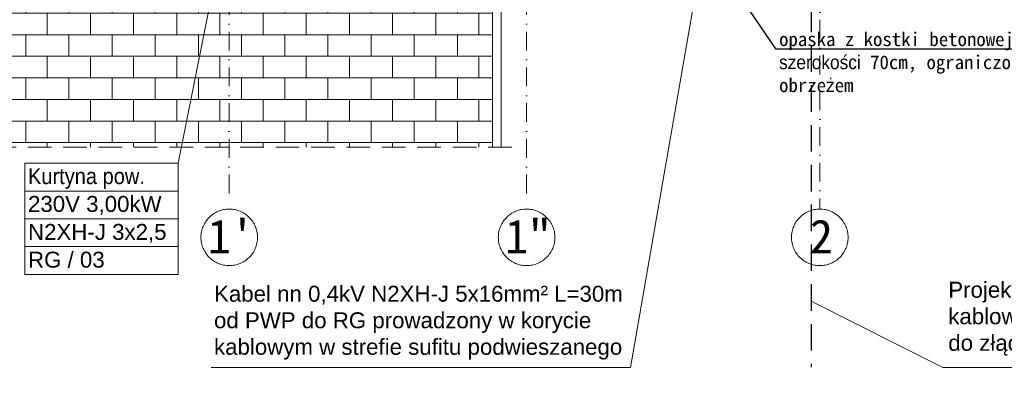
# Model space of a CAD drawing. Header units: millimetres. Extents: x 10621 to 19021, y -6486 to -3516.
# Tile 16 of 26: x 11978 to 12905, y -5419 to -5075. Entities that reach past the tile are written whole.
import ezdxf
from ezdxf import colors
from ezdxf.entities.mleader import LeaderData, LeaderLine
from ezdxf.math import Vec2, Vec3

# ---------------------------------------------------------------- set-up
doc = ezdxf.new("R2010")
doc.units = ezdxf.units.MM
for name, pattern in [('3', [1, 0.5, -0.5]), ('DASHEDX2', [1.5, 1, -0.5]), ('HIDDEN2', [4.7625, 3.175, -1.5875]), ('Kreski i kropki', [335.138881, 176.388884, -88.194442, 0, -70.555556])]:
    doc.linetypes.add(name, pattern=pattern)
for name, color, linetype, lineweight in [('___ROK_03', 7, 'Continuous', 20), ('___ROK_05', 1, 'Continuous', 30), ('__IE_PZT_03', 7, 'Continuous', 25), ('_k_krawężnik', 8, 'Continuous', 15), ('_k_kreskowanie', 8, 'Continuous', 15), ('_k_opis', 8, 'Continuous', 15), ('_k_osie', 8, 'Kreski i kropki', 15), ('_k_zarys', 8, 'HIDDEN2', 15)]:
    doc.layers.add(name, color=color, linetype=linetype, lineweight=lineweight)
doc.styles.add('GENERATED_STYLE_1', font='msgothic.ttc')
doc.styles.add('GENERATED_STYLE_2', font='msgothic.ttc')
doc.styles.get("Standard").update_dxf_attribs({"font": 'arial.ttf'})

msp = doc.modelspace()

# ---------------------------------------------------------------- hatches: boundary and pattern name
at = {"layer": '_k_kreskowanie', "ltscale": 2, "transparency": 33554687}
h = msp.add_hatch(dxfattribs=at)
h.set_pattern_fill('AR-B816', color=256, scale=0.1)
h.set_pattern_definition([(0, (10114.6, 92.367), (0, 20.32), []), (90, (10114.6, 92.367), (-20.32, 20.32), [20.32, -20.32])])
h.paths.add_polyline_path([(11388.67, -4008.27), (11188.67, -4008.27), (11188.67, -4165.27), (11388.67, -4165.27), (11388.67, -4142.07), (11408.67, -4142.07), (11408.67, -4038.07), (11388.67, -4038.07)])
h.paths.add_polyline_path([(12240.67, -4980.27), (12240.67, -4900.27), (12390.67, -4900.27), (12390.67, -4980.27)], flags=16)
h.paths.add_polyline_path([(12423.67, -4995.27), (12423.67, -4895.27), (12400.67, -4895.27), (12400.67, -4875.27), (12230.67, -4875.27), (12230.67, -4895.27), (12207.67, -4895.27), (12207.67, -4995.27), (11388.67, -4995.27), (11388.67, -4607.27), (11408.67, -4607.27), (11408.67, -4457.27), (11388.67, -4457.27), (11188.67, -4457.27), (11188.67, -5195.27), (12423.67, -5195.27)])

# ---------------------------------------------------------------- linework, layer by layer
at = {"layer": '___ROK_03'}
msp.add_line((12127.57, -5210.35), (12201.26, -4841.27), dxfattribs=at)
for points in [[(12127.57, -5210.35), (12127.57, -5314.96), (11983.23, -5314.96), (11983.23, -5210.35)], [(11983.23, -5210.35), (12127.57, -5210.35)], [(12127.57, -5236.5), (11983.23, -5236.5)], [(11983.23, -5262.66), (12127.57, -5262.66)], [(12127.57, -5288.81), (11983.23, -5288.81)]]:
    msp.add_lwpolyline(points, dxfattribs=at)
at = {"layer": '___ROK_05', "linetype": 'DASHEDX2', "ltscale": 25}
msp.add_lwpolyline([(12723.67, -5024.27), (12723.67, -5402.21)], dxfattribs=at)
at = {"layer": '_k_krawężnik'}
for points in [[(12423.67, -4995.27), (12423.67, -5195.27)], [(12431.67, -4995.27), (12431.67, -5195.27)]]:
    msp.add_lwpolyline(points, dxfattribs=at)
at = {"layer": '_k_osie', "ltscale": 0.1}
for points in [[(12731.67, -3730.8), (12731.67, -5253.45)], [(12175.67, -4851.27), (12175.67, -5253.45)], [(12455.67, -4851.27), (12455.67, -5253.45)]]:
    msp.add_lwpolyline(points, dxfattribs=at)
at = {"layer": '_k_osie'}
for centre in [(12175.67, -5280.09), (12455.67, -5280.09), (12731.67, -5280.09)]:
    msp.add_circle(centre, 26.64, dxfattribs=at)
at = {"layer": '_k_zarys', "ltscale": 7}
msp.add_lwpolyline([(12441.67, -5195.27), (11188.67, -5195.27), (11188.67, -3950.27)], dxfattribs=at)

# ---------------------------------------------------------------- texts
at = {"layer": '___ROK_03', "width": 0.9}
msp.add_text('Kurtyna pow.', height=14.9994, dxfattribs=at).set_placement((11986.23, -5229.95))
at = {"layer": '___ROK_03'}
for s, height, p in [('230V 3,00kW', 14.9994, (11986.23, -5256.11)), ('N2XH-J 3x2,5', 14.9994, (11986.23, -5282.45)), ('RG / 03', 14.999, (11986.23, -5308.6))]:
    msp.add_text(s, height=height, dxfattribs=at).set_placement(p)
at = {"layer": '__IE_PZT_03', "linetype": '3', "char_height": 15, "attachment_point": 1, "bg_fill": 3, "box_fill_scale": 1.5, "bg_fill_color": 256, "bg_fill_true_color": 13158600, "bg_fill_transparency": 0}
for s, insert, width in [('\\fArial|b0|i0|c238|p34;Kabel nn 0,4kV N2XH-J 5x16mm² L=30m od PWP do RG prowadzony w korycie kablowym w strefie sufitu podwieszanego', (12161.36, -5325.68), 404.2239), ('\\fArial|b0|i0|c238|p34;Projektowane abonenckie elektroenergetyczne przyłącze \\Pkablowe nn 0,4kV 4x YAKXS 1x50mm² L=100m od ZK-P \\Pdo złącza ZK przy elewacji budynku', (12852.67, -5321.94), 539.0746)]:
    msp.add_mtext(s, dxfattribs=dict(at, insert=insert, width=width))
at = {"layer": '_k_osie', "char_height": 32, "width": 72.2808, "attachment_point": 8, "style": 'GENERATED_STYLE_2'}
for s, insert in [('1"', (12457.19, -5295.27)), ("{\\fMS Gothic|b0|i0|c128|p49;1}'", (12177.19, -5295.27))]:
    msp.add_mtext(s, dxfattribs=dict(at, insert=insert))
at = {"layer": '_k_osie', "insert": (12733.19, -5295.27), "char_height": 32, "attachment_point": 8, "style": 'GENERATED_STYLE_2'}
msp.add_mtext('2', dxfattribs=at)

# ---------------------------------------------------------------- leaders
at = {"layer": '_k_opis', "ltscale": 0.1}
ml = msp.add_multileader_mtext('Standard', dxfattribs=at)
ml.set_content('{\\fMS Gothic|b0|i0|c128|p49;opaska z kostki betonowej} szerokości 70cm{\\fMS Gothic|b0|i0|c128|p49;, ograniczona obrze}ż{\\fMS Gothic|b0|i0|c128|p49;em}', color=256, style='GENERATED_STYLE_1')
ml.set_leader_properties()
ml.build(insert=Vec2(0, 0))
ml.multileader.update_dxf_attribs({"text_left_attachment_type": 6, "text_right_attachment_type": 6, "dogleg_length": 1.63, "arrow_head_size": 13})
ctx = ml.context
ctx.base_point, ctx.char_height, ctx.arrow_head_size, ctx.landing_gap_size, ctx.plane_origin = Vec3(12691.71, -5102.58), 13, 13, 1.67, Vec3(13085.19, -5015.19)
ctx.left_attachment, ctx.right_attachment = 6, 6
notes = []
notes.append((ctx, [(0, (1, 1, 0), (12690.09, -5102.58), (1, 0), 1.63, [(0, [(12653.1, -5048.48)], 0, [])])]))
ctx.mtext.insert, ctx.mtext.width, ctx.mtext.defined_height, ctx.mtext.flow_direction = Vec3(12693.38, -5086.98), 248.4658, 37.61, 5
for ctx, leaders in notes:
    for number, flags, end, landing, length, lines in leaders:
        leader = LeaderData()
        leader.index, (leader.has_last_leader_line, leader.has_dogleg_vector, leader.attachment_direction) = number, flags
        leader.last_leader_point, leader.dogleg_vector, leader.dogleg_length = Vec3(end), Vec3(landing), length
        for number, points, colour, breaks in lines:
            line = LeaderLine()
            line.index, line.vertices, line.color, line.breaks = number, Vec3.list(points), colors.encode_raw_color(colour), breaks
            leader.lines.append(line)
        ctx.leaders.append(leader)

# ---------------------------------------------------------------- next in the draw order: linework, layer by layer
at = {"layer": '___ROK_03'}
for points in [[(12158.55, -5402.7), (12553.58, -5402.7), (12692.36, -4602.32)], [(13391.75, -5402.65), (12847.64, -5402.65), (12723.67, -5340.23)]]:
    msp.add_lwpolyline(points, dxfattribs=at)

doc.saveas('drawing.dxf')
